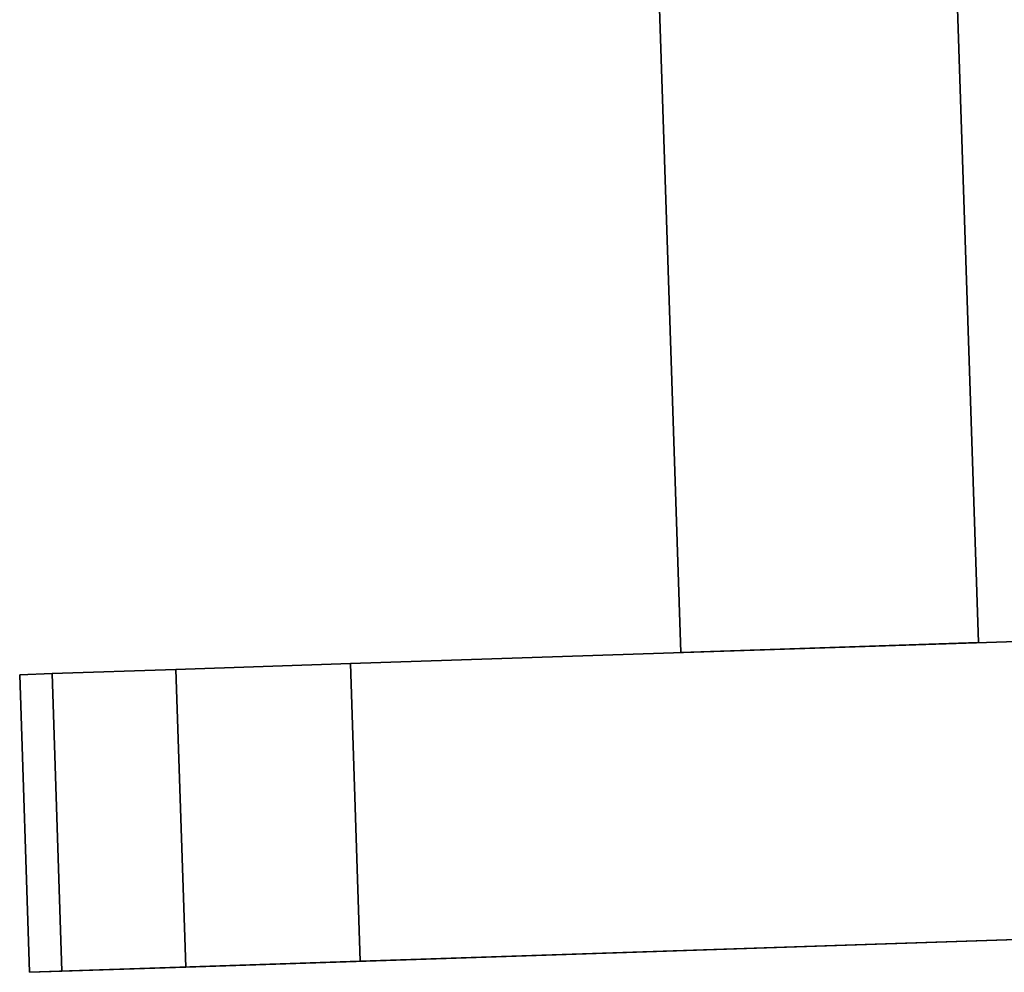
# Model space of a CAD drawing. Header units: inches. Extents: x -29.2 to 29.2, y -3.1 to 3.1.
# Tile 2 of 256: x -24.968 to -24.734, y -3.055 to -2.828. Entities that reach past the tile are written whole.
import ezdxf

# ---------------------------------------------------------------- set-up
doc = ezdxf.new("R2010")
doc.units = ezdxf.units.IN
doc.header["$MEASUREMENT"] = 0
doc.layers.add('AFURN-3-VPPT', color=4, linetype='Continuous', true_color=0x00ffff)

msp = doc.modelspace()

# ---------------------------------------------------------------- meshes
at = {"layer": 'AFURN-3-VPPT'}
mesh = msp.add_polyface(dxfattribs=at)
corners = [(-24.81069, -2.97876, 16.26241), (-24.81069, -2.97876, 16.26241), (-24.81069, -2.97876, 16.26241), (-24.73986, -2.97641, 16.26241), (-24.73986, -2.97641, 16.26241), (-24.73986, -2.97641, 16.26241), (-24.81713, -2.78473, 16.26241), (-24.81713, -2.78473, 16.26241), (-24.81713, -2.78473, 16.26241), (-24.7463, -2.78238, 16.26241), (-24.7463, -2.78238, 16.26241), (-24.7463, -2.78238, 16.26241), (-24.81713, -2.78473, 15.27816), (-24.81713, -2.78473, 15.27816), (-24.81713, -2.78473, 15.27816), (-24.7463, -2.78238, 15.27816), (-24.7463, -2.78238, 15.27816), (-24.7463, -2.78238, 15.27816), (-24.81069, -2.97876, 15.27816), (-24.81069, -2.97876, 15.27816), (-24.81069, -2.97876, 15.27816), (-24.73986, -2.97641, 15.27816), (-24.73986, -2.97641, 15.27816), (-24.73986, -2.97641, 15.27816)]
mesh.append_faces([[corners[k] for k in face] for face in [(0, 4, 10, 6), (13, 15, 21, 18), (7, 9, 16, 12), (11, 3, 22, 17), (5, 2, 19, 23), (1, 8, 14, 20)]])
mesh = msp.add_polyface(dxfattribs=at)
corners = [(-24.88938, -2.98141, 18.86084), (-24.88938, -2.98141, 18.86084), (-24.9681, -2.98403, 18.78207), (-24.9681, -2.98403, 18.78207), (-24.88938, -2.98141, 14.29391), (-24.88938, -2.98141, 14.29391), (-24.9681, -2.98403, 14.37268), (-24.9681, -2.98403, 14.37268), (-20.40364, -2.83239, 18.78207), (-20.40364, -2.83239, 18.78207), (-20.48236, -2.83501, 18.86084), (-20.48236, -2.83501, 18.86084), (-20.40364, -2.83239, 14.37268), (-20.40364, -2.83239, 14.37268), (-20.48236, -2.83501, 14.29391), (-20.48236, -2.83501, 14.29391), (-20.4408, -2.83363, 18.85312), (-20.4408, -2.83363, 18.85312), (-20.4408, -2.83363, 18.85312), (-20.41135, -2.83265, 18.82366), (-20.41135, -2.83265, 18.82366), (-20.41135, -2.83265, 18.82366), (-24.88703, -3.05224, 18.86084), (-24.88703, -3.05224, 18.86084), (-24.96575, -3.05486, 18.78207), (-24.96575, -3.05486, 18.78207), (-24.96575, -3.05486, 14.37268), (-24.96575, -3.05486, 14.37268), (-24.88703, -3.05224, 14.29391), (-24.88703, -3.05224, 14.29391), (-24.92859, -3.05362, 18.85312), (-24.92859, -3.05362, 18.85312), (-24.92859, -3.05362, 18.85312), (-24.95804, -3.0546, 18.82366), (-24.95804, -3.0546, 18.82366), (-24.95804, -3.0546, 18.82366), (-20.48001, -2.90584, 18.86084), (-20.48001, -2.90584, 18.86084), (-20.40129, -2.90322, 18.78207), (-20.40129, -2.90322, 18.78207), (-20.48001, -2.90584, 14.29391), (-20.48001, -2.90584, 14.29391), (-20.40129, -2.90322, 14.37268), (-20.40129, -2.90322, 14.37268), (-24.92859, -3.05362, 14.30163), (-24.92859, -3.05362, 14.30163), (-24.92859, -3.05362, 14.30163), (-24.95804, -3.0546, 14.33109), (-24.95804, -3.0546, 14.33109), (-24.95804, -3.0546, 14.33109), (-20.4408, -2.83363, 14.30163), (-20.4408, -2.83363, 14.30163), (-20.4408, -2.83363, 14.30163), (-20.41135, -2.83265, 14.33109), (-20.41135, -2.83265, 14.33109), (-20.41135, -2.83265, 14.33109), (-24.93095, -2.9828, 18.85312), (-24.93095, -2.9828, 18.85312), (-24.93095, -2.9828, 18.85312), (-24.93095, -2.9828, 14.30163), (-24.93095, -2.9828, 14.30163), (-24.93095, -2.9828, 14.30163), (-24.96039, -2.98377, 18.82366), (-24.96039, -2.98377, 18.82366), (-24.96039, -2.98377, 18.82366), (-24.96039, -2.98377, 14.33109), (-24.96039, -2.98377, 14.33109), (-24.96039, -2.98377, 14.33109), (-20.43844, -2.90445, 18.85312), (-20.43844, -2.90445, 18.85312), (-20.43844, -2.90445, 18.85312), (-20.43844, -2.90445, 14.30163), (-20.43844, -2.90445, 14.30163), (-20.43844, -2.90445, 14.30163), (-20.409, -2.90348, 18.82366), (-20.409, -2.90348, 18.82366), (-20.409, -2.90348, 18.82366), (-20.409, -2.90348, 14.33109), (-20.409, -2.90348, 14.33109), (-20.409, -2.90348, 14.33109)]
mesh.append_faces([[corners[k] for k in face] for face in [(0, 23, 37, 10), (29, 4, 14, 41), (22, 26, 40, 36), (39, 43, 12, 8), (11, 13, 5, 1), (2, 6, 27, 25), (11, 17, 13, 13), (17, 19, 13, 13), (19, 9, 13, 13), (22, 31, 26, 26), (31, 33, 26, 26), (33, 24, 26, 26), (40, 44, 28, 28), (40, 48, 44, 44), (40, 26, 48, 48), (5, 52, 15, 15), (5, 55, 52, 52), (5, 13, 55, 55), (0, 57, 32, 23), (56, 63, 34, 30), (62, 2, 25, 35), (37, 68, 18, 10), (70, 74, 20, 16), (76, 39, 8, 21), (29, 46, 59, 4), (45, 47, 65, 60), (49, 27, 6, 66), (14, 51, 71, 41), (50, 54, 77, 72), (53, 12, 43, 78), (5, 61, 58, 1), (61, 67, 64, 58), (67, 7, 3, 64), (40, 73, 69, 36), (73, 79, 75, 69), (79, 42, 38, 75)]])

doc.saveas('drawing.dxf')
